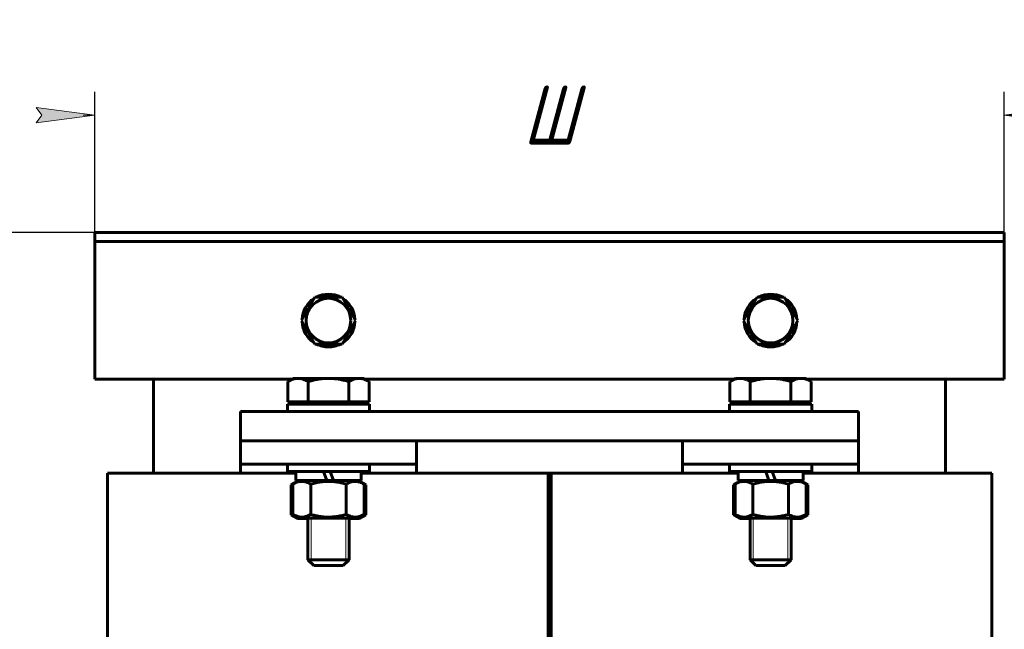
# Model space of a CAD drawing. Header units: millimetres. Extents: x 0 to 297, y 0 to 420.
# Tile 4 of 5: x 104 to 188, y 191 to 243. Entities that reach past the tile are written whole.
import ezdxf

# ---------------------------------------------------------------- set-up
doc = ezdxf.new("R2010")
doc.units = ezdxf.units.MM
doc.linetypes.add('K5LT_BASIC', pattern=[0])
doc.linetypes.add('K5LT_THIN', pattern=[0])
doc.layers.add('Системный слой', color=7, linetype='Continuous')
doc.styles.add('KDIMTEXTSTYLE', font='GOST_AU.SHX', dxfattribs={"width": 0.96, "oblique": 15, "height": 5})
doc.dimstyles.new('KDIMSTYLE (0.25)', dxfattribs={"dimtxt": 5, "dimasz": 1, "dimexe": 2, "dimexo": 0, "dimgap": 1, "dimtad": 1, "dimlfac": 4, "dimtxsty": 'KDIMTEXTSTYLE', "dimsah": 1, "dimcen": 0, "dimdle": 1, "dimadec": 0, "dimazin": 0, "dimtfac": 0.667, "dimtmove": 0, "dimatfit": 3, "dimfxl": 1, "dimtvp": 1, "dimtolj": 1, "dimtzin": 0, "dimarcsym": 0})

# ---------------------------------------------------------------- blocks, each defined once
blk = doc.blocks.new('U1')
at = {"layer": 'Системный слой', "color": 150, "linetype": 'K5LT_BASIC', "lineweight": 60, "true_color": 0x0080ff}
for p, q in [((130.2, 203.875), (127.568, 203.875)), ((133.118, 203.875), (130.759, 203.875))]:
    blk.add_line(p, q, dxfattribs=at)
blk = doc.blocks.new('U2')
at = {"layer": 'Системный слой', "color": 150, "linetype": 'K5LT_BASIC', "lineweight": 60, "true_color": 0x0080ff}
for p, q in [((167.875, 203.875), (165.243, 203.875)), ((170.793, 203.875), (168.434, 203.875))]:
    blk.add_line(p, q, dxfattribs=at)
blk = doc.blocks.new('U10')
at = {"layer": 'Системный слой', "color": 150, "linetype": 'K5LT_BASIC', "lineweight": 60, "true_color": 0x0080ff}
for p, q in [((126.843, 210.375), (130.343, 210.375)), ((130.343, 210.375), (133.843, 210.375))]:
    blk.add_line(p, q, dxfattribs=at)
blk = doc.blocks.new('U12')
at = {"layer": 'Системный слой', "color": 150, "linetype": 'K5LT_BASIC', "lineweight": 60, "true_color": 0x0080ff}
for p, q in [((160.73, 204.5), (165.243, 204.5)), ((170.793, 204.5), (175.305, 204.5))]:
    blk.add_line(p, q, dxfattribs=at)
blk = doc.blocks.new('U13')
at = {"layer": 'Системный слой', "color": 150, "linetype": 'K5LT_BASIC', "lineweight": 60, "true_color": 0x0080ff}
for p, q in [((123.055, 204.5), (127.568, 204.5)), ((133.118, 204.5), (137.63, 204.5))]:
    blk.add_line(p, q, dxfattribs=at)
blk = doc.blocks.new('U14')
at = {"layer": 'Системный слой', "color": 150, "linetype": 'K5LT_BASIC', "lineweight": 60, "true_color": 0x0080ff}
for p, q in [((110.43, 212.5), (127.213, 212.5)), ((133.473, 212.5), (164.888, 212.5)), ((171.148, 212.5), (187.93, 212.5))]:
    blk.add_line(p, q, dxfattribs=at)
blk = doc.blocks.new('U15')
at = {"layer": 'Системный слой', "color": 150, "linetype": 'K5LT_BASIC', "lineweight": 60, "true_color": 0x0080ff}
for p, q in [((168.018, 204.625), (164.518, 204.625)), ((171.518, 204.625), (168.018, 204.625))]:
    blk.add_line(p, q, dxfattribs=at)
blk = doc.blocks.new('U23')
at = {"layer": 'Системный слой', "color": 150, "linetype": 'K5LT_BASIC', "lineweight": 60, "true_color": 0x0080ff}
for p, q in [((130.343, 204.625), (126.843, 204.625)), ((133.843, 204.625), (130.343, 204.625))]:
    blk.add_line(p, q, dxfattribs=at)
blk = doc.blocks.new('U24')
at = {"layer": 'Системный слой', "color": 150, "linetype": 'K5LT_BASIC', "lineweight": 60, "true_color": 0x0080ff}
for p, q in [((164.518, 210.375), (168.018, 210.375)), ((168.018, 210.375), (171.518, 210.375))]:
    blk.add_line(p, q, dxfattribs=at)
blk = doc.blocks.new('U28')
at = {"layer": 'Системный слой', "color": 150, "linetype": 'K5LT_BASIC', "lineweight": 60, "true_color": 0x0080ff}
for start, end in [(122.73396, 177.26604), (62.73396, 117.26604), (2.73396, 57.26604), (182.73396, 237.26604), (302.73396, 357.26604), (242.73396, 270), (270, 297.26604)]:
    blk.add_arc((130.343, 217.5), 2.25, start, end, dxfattribs=at)
blk = doc.blocks.new('U30')
at = {"layer": 'Системный слой', "color": 150, "linetype": 'K5LT_BASIC', "lineweight": 60, "true_color": 0x0080ff}
for p, q in [((164.843, 200.95), (165.042, 200.846)), ((165.042, 200.846), (165.243, 200.768)), ((165.243, 200.768), (165.447, 200.719))]:
    blk.add_line(p, q, dxfattribs=at)
blk = doc.blocks.new('U31')
at = {"layer": 'Системный слой', "color": 150, "linetype": 'K5LT_BASIC', "lineweight": 60, "true_color": 0x0080ff}
for p, q in [((165.405, 200.625), (166.268, 200.625)), ((169.768, 200.625), (170.63, 200.625))]:
    blk.add_line(p, q, dxfattribs=at)
blk = doc.blocks.new('U32')
at = {"layer": 'Системный слой', "color": 150, "linetype": 'K5LT_BASIC', "lineweight": 60, "true_color": 0x0080ff}
for p, q in [((170.588, 200.719), (170.793, 200.768)), ((170.793, 200.768), (170.994, 200.846)), ((170.994, 200.846), (171.193, 200.95))]:
    blk.add_line(p, q, dxfattribs=at)
blk = doc.blocks.new('U33')
at = {"layer": 'Системный слой', "color": 150, "linetype": 'K5LT_BASIC', "lineweight": 60, "true_color": 0x0080ff}
for p, q in [((164.926, 203.546), (164.843, 203.5)), ((165.009, 203.588), (164.926, 203.546)), ((165.094, 203.626), (165.009, 203.588))]:
    blk.add_line(p, q, dxfattribs=at)
blk = doc.blocks.new('U34')
at = {"layer": 'Системный слой', "color": 150, "linetype": 'K5LT_BASIC', "lineweight": 60, "true_color": 0x0080ff}
for p, q in [((171.027, 203.588), (170.942, 203.626)), ((171.11, 203.546), (171.027, 203.588)), ((171.193, 203.5), (171.11, 203.546))]:
    blk.add_line(p, q, dxfattribs=at)
blk = doc.blocks.new('U35')
at = {"layer": 'Системный слой', "color": 150, "linetype": 'K5LT_BASIC', "lineweight": 60, "true_color": 0x0080ff}
for p, q in [((165.405, 203.825), (165.438, 203.825)), ((170.598, 203.825), (170.63, 203.825))]:
    blk.add_line(p, q, dxfattribs=at)
blk = doc.blocks.new('U36')
at = {"layer": 'Системный слой', "color": 150, "linetype": 'K5LT_BASIC', "lineweight": 60, "true_color": 0x0080ff}
for p, q in [((127.168, 200.95), (127.367, 200.846)), ((127.367, 200.846), (127.568, 200.768)), ((127.568, 200.768), (127.772, 200.719))]:
    blk.add_line(p, q, dxfattribs=at)
blk = doc.blocks.new('U37')
at = {"layer": 'Системный слой', "color": 150, "linetype": 'K5LT_BASIC', "lineweight": 60, "true_color": 0x0080ff}
for p, q in [((127.73, 200.625), (128.593, 200.625)), ((132.093, 200.625), (132.955, 200.625))]:
    blk.add_line(p, q, dxfattribs=at)
blk = doc.blocks.new('U38')
at = {"layer": 'Системный слой', "color": 150, "linetype": 'K5LT_BASIC', "lineweight": 60, "true_color": 0x0080ff}
for p, q in [((132.913, 200.719), (133.118, 200.768)), ((133.118, 200.768), (133.319, 200.846)), ((133.319, 200.846), (133.518, 200.95))]:
    blk.add_line(p, q, dxfattribs=at)
blk = doc.blocks.new('U39')
at = {"layer": 'Системный слой', "color": 150, "linetype": 'K5LT_BASIC', "lineweight": 60, "true_color": 0x0080ff}
for p, q in [((127.251, 203.546), (127.168, 203.5)), ((127.334, 203.588), (127.251, 203.546)), ((127.419, 203.626), (127.334, 203.588))]:
    blk.add_line(p, q, dxfattribs=at)
blk = doc.blocks.new('U40')
at = {"layer": 'Системный слой', "color": 150, "linetype": 'K5LT_BASIC', "lineweight": 60, "true_color": 0x0080ff}
for p, q in [((133.352, 203.588), (133.267, 203.626)), ((133.435, 203.546), (133.352, 203.588)), ((133.518, 203.5), (133.435, 203.546))]:
    blk.add_line(p, q, dxfattribs=at)
blk = doc.blocks.new('U41')
at = {"layer": 'Системный слой', "color": 150, "linetype": 'K5LT_BASIC', "lineweight": 60, "true_color": 0x0080ff}
for p, q in [((127.73, 203.825), (127.763, 203.825)), ((132.923, 203.825), (132.955, 203.825))]:
    blk.add_line(p, q, dxfattribs=at)
blk = doc.blocks.new('U42')
at = {"layer": 'Системный слой', "color": 150, "linetype": 'K5LT_BASIC', "lineweight": 60, "true_color": 0x0080ff}
for start, end in [(122.73396, 177.26604), (62.73396, 117.26604), (2.73396, 57.26604), (182.73396, 237.26604), (302.73396, 357.26604), (242.73396, 270), (270, 297.26604)]:
    blk.add_arc((168.018, 217.5), 2.25, start, end, dxfattribs=at)
blk = doc.blocks.new('KDIMARROW_01')
at = {"layer": 'Системный слой'}
blk.add_hatch(color=0, dxfattribs=at).paths.add_polyline_path([(-5, -0.658), (0, 0), (-5, 0.658), (-4.5, 0)])
at = {"layer": 'Системный слой', "color": 0, "linetype": 'K5LT_THIN', "lineweight": 18}
for p, q in [((-4.5, 0), (-5, 0.658)), ((-5, 0.658), (0, 0)), ((0, 0), (-5, -0.658)), ((-5, -0.658), (-4.5, 0)), ((0, 0), (-1, 0))]:
    blk.add_line(p, q, dxfattribs=at)

msp = doc.modelspace()

# ---------------------------------------------------------------- linework, layer by layer
at = {"layer": 'Системный слой', "color": 150, "linetype": 'K5LT_BASIC', "lineweight": 60, "true_color": 0x0080ff}
for p, q in [((110.4304, 224.9998), (110.4304, 224.2498)), ((110.4304, 224.9998), (187.9304, 224.9998)), ((187.9304, 224.9998), (187.9304, 224.2498)), ((110.4304, 224.2498), (187.9304, 224.2498)), ((110.4304, 224.2498), (110.4304, 223.4998)), ((187.9304, 224.2498), (187.9304, 223.4998)), ((110.4304, 223.4998), (110.4304, 212.4998)), ((187.9304, 223.4998), (187.9304, 212.4998)), ((128.0335, 217.4998), (129.1882, 219.4998)), ((129.1882, 219.4998), (131.4976, 219.4998)), ((131.4976, 219.4998), (132.6523, 217.4998)), ((165.7085, 217.4998), (166.8632, 219.4998)), ((166.8632, 219.4998), (169.1726, 219.4998)), ((169.1726, 219.4998), (170.3273, 217.4998)), ((129.1882, 215.4998), (128.0335, 217.4998)), ((132.6523, 217.4998), (131.4976, 215.4998)), ((166.8632, 215.4998), (165.7085, 217.4998)), ((170.3273, 217.4998), (169.1726, 215.4998)), ((131.4976, 215.4998), (129.1882, 215.4998)), ((169.1726, 215.4998), (166.8632, 215.4998)), ((115.4304, 204.4998), (115.4304, 212.4998)), ((126.8788, 212.3068), (127.3429, 212.5748)), ((126.8788, 210.5748), (126.8788, 212.3068)), ((127.7449, 212.5748), (127.3429, 212.5748)), ((130.3429, 212.5748), (127.7449, 212.5748)), ((128.6109, 210.5748), (128.6109, 212.3068)), ((132.941, 212.5748), (130.3429, 212.5748)), ((132.075, 210.5748), (132.075, 212.3068)), ((133.3429, 212.5748), (132.941, 212.5748)), ((133.8071, 212.3068), (133.3429, 212.5748)), ((133.8071, 210.5748), (133.8071, 212.3068)), ((164.5538, 212.3068), (165.0179, 212.5748)), ((164.5538, 210.5748), (164.5538, 212.3068)), ((165.4199, 212.5748), (165.0179, 212.5748)), ((168.0179, 212.5748), (165.4199, 212.5748)), ((166.2859, 210.5748), (166.2859, 212.3068)), ((170.616, 212.5748), (168.0179, 212.5748)), ((169.75, 210.5748), (169.75, 212.3068)), ((171.0179, 212.5748), (170.616, 212.5748)), ((171.4821, 212.3068), (171.0179, 212.5748)), ((171.4821, 210.5748), (171.4821, 212.3068)), ((182.9304, 204.4998), (182.9304, 212.4998)), ((126.8429, 209.7498), (126.8429, 210.3748)), ((127.7449, 210.5748), (126.8788, 210.5748)), ((127.3429, 210.3748), (127.3429, 210.5748)), ((128.6109, 210.5748), (127.7449, 210.5748)), ((130.3429, 210.5748), (128.6109, 210.5748)), ((132.075, 210.5748), (130.3429, 210.5748)), ((132.941, 210.5748), (132.075, 210.5748)), ((133.8071, 210.5748), (132.941, 210.5748)), ((133.3429, 210.3748), (133.3429, 210.5748)), ((133.8429, 209.7498), (133.8429, 210.3748)), ((164.5179, 209.7498), (164.5179, 210.3748)), ((165.4199, 210.5748), (164.5538, 210.5748)), ((165.0179, 210.3748), (165.0179, 210.5748)), ((166.2859, 210.5748), (165.4199, 210.5748)), ((168.0179, 210.5748), (166.2859, 210.5748)), ((169.75, 210.5748), (168.0179, 210.5748)), ((170.616, 210.5748), (169.75, 210.5748)), ((171.4821, 210.5748), (170.616, 210.5748)), ((171.0179, 210.3748), (171.0179, 210.5748)), ((171.5179, 209.7498), (171.5179, 210.3748)), ((122.8429, 209.7498), (175.5179, 209.7498)), ((122.8429, 207.2498), (122.8429, 209.7498)), ((175.5179, 207.2498), (175.5179, 209.7498)), ((122.8429, 207.2498), (137.8429, 207.2498)), ((122.8429, 207.2498), (122.8429, 205.2498)), ((122.8429, 207.2498), (175.5179, 207.2498)), ((137.8429, 207.2498), (137.8429, 205.2498)), ((160.5179, 207.2498), (160.5179, 205.2498)), ((160.5179, 207.2498), (175.5179, 207.2498)), ((175.5179, 207.2498), (175.5179, 205.2498)), ((122.8429, 205.2498), (137.8429, 205.2498)), ((122.8429, 205.2498), (122.8429, 204.4998)), ((126.8429, 205.2498), (126.8429, 204.6248)), ((133.8429, 205.2498), (133.8429, 204.6248)), ((137.8429, 205.2498), (137.8429, 204.4998)), ((160.5179, 205.2498), (160.5179, 204.4998)), ((160.5179, 205.2498), (175.5179, 205.2498)), ((164.5179, 205.2498), (164.5179, 204.6248)), ((171.5179, 205.2498), (171.5179, 204.6248)), ((175.5179, 205.2498), (175.5179, 204.4998)), ((111.5054, 204.4998), (112.1654, 204.4998)), ((111.5054, 160.4998), (111.5054, 204.4998)), ((112.1654, 204.4998), (122.0654, 204.4998)), ((122.0654, 204.4998), (123.0554, 204.4998)), ((127.5679, 204.6248), (127.5679, 203.8748)), ((130.2001, 203.8748), (129.9271, 204.6248)), ((130.7588, 203.8748), (130.4858, 204.6248)), ((133.1179, 204.6248), (133.1179, 203.8748)), ((137.6304, 204.4998), (138.6204, 204.4998)), ((138.6204, 204.4998), (148.5204, 204.4998)), ((148.5204, 204.4998), (149.0554, 204.4998)), ((149.0554, 162.2498), (149.0554, 204.4998)), ((149.3054, 204.4998), (149.0554, 204.4998)), ((149.3054, 204.4998), (149.8404, 204.4998)), ((149.3054, 162.2498), (149.3054, 204.4998)), ((149.8404, 204.4998), (159.7404, 204.4998)), ((159.7404, 204.4998), (160.7304, 204.4998)), ((165.2429, 204.6248), (165.2429, 203.8748)), ((167.8751, 203.8748), (167.6021, 204.6248)), ((168.4338, 203.8748), (168.1608, 204.6248)), ((170.7929, 204.6248), (170.7929, 203.8748)), ((175.3054, 204.4998), (176.2954, 204.4998)), ((176.2954, 204.4998), (186.1954, 204.4998)), ((186.1954, 204.4998), (186.8554, 204.4998)), ((186.8554, 160.4998), (186.8554, 204.4998)), ((127.7304, 203.8248), (127.1675, 203.4998)), ((127.1675, 203.4998), (127.1675, 200.9498)), ((127.8492, 203.8748), (127.3119, 203.5646)), ((127.3119, 203.5646), (127.3119, 200.985)), ((128.8274, 203.5646), (128.8274, 200.985)), ((130.2001, 203.8748), (130.7588, 203.8748)), ((131.8585, 203.5646), (131.8585, 200.985)), ((132.8367, 203.8748), (133.374, 203.5646)), ((132.9554, 203.8248), (133.5184, 203.4998)), ((133.374, 203.5646), (133.374, 200.985)), ((133.5184, 203.4998), (133.5184, 200.9498)), ((165.4054, 203.8248), (164.8425, 203.4998)), ((164.8425, 203.4998), (164.8425, 200.9498)), ((165.5242, 203.8748), (164.9869, 203.5646)), ((164.9869, 203.5646), (164.9869, 200.985)), ((166.5024, 203.5646), (166.5024, 200.985)), ((167.8751, 203.8748), (168.4338, 203.8748)), ((169.5335, 203.5646), (169.5335, 200.985)), ((170.5117, 203.8748), (171.049, 203.5646)), ((170.6304, 203.8248), (171.1934, 203.4998)), ((171.049, 203.5646), (171.049, 200.985)), ((171.1934, 203.4998), (171.1934, 200.9498)), ((127.1675, 200.9498), (127.7304, 200.6248)), ((127.3119, 200.985), (127.8492, 200.6748)), ((127.8492, 200.6748), (132.8367, 200.6748)), ((128.5929, 200.6748), (128.5929, 197.1248)), ((132.0929, 200.6748), (132.0929, 197.1248)), ((133.374, 200.985), (132.8367, 200.6748)), ((133.5184, 200.9498), (132.9554, 200.6248)), ((164.8425, 200.9498), (165.4054, 200.6248)), ((164.9869, 200.985), (165.5242, 200.6748)), ((165.5242, 200.6748), (170.5117, 200.6748)), ((166.2679, 200.6748), (166.2679, 197.1248)), ((169.7679, 200.6748), (169.7679, 197.1248)), ((171.049, 200.985), (170.5117, 200.6748)), ((171.1934, 200.9498), (170.6304, 200.6248)), ((132.0929, 197.1248), (128.5929, 197.1248)), ((128.5929, 197.1248), (129.0929, 196.6248)), ((131.5929, 196.6248), (129.0929, 196.6248)), ((132.0929, 197.1248), (131.5929, 196.6248)), ((169.7679, 197.1248), (166.2679, 197.1248)), ((166.2679, 197.1248), (166.7679, 196.6248)), ((169.2679, 196.6248), (166.7679, 196.6248)), ((169.7679, 197.1248), (169.2679, 196.6248))]:
    msp.add_line(p, q, dxfattribs=at)
at = {"layer": 'Системный слой', "color": 7, "linetype": 'K5LT_THIN', "lineweight": 18}
for p, q in [((128.8636, 200.6748), (128.8636, 197.1248)), ((131.8223, 200.6748), (131.8223, 197.1248)), ((166.5386, 200.6748), (166.5386, 197.1248)), ((169.4973, 200.6748), (169.4973, 197.1248)), ((128.8636, 197.1248), (128.8636, 196.8542)), ((131.8223, 197.1248), (131.8223, 196.8542)), ((166.5386, 197.1248), (166.5386, 196.8542)), ((169.4973, 197.1248), (169.4973, 196.8542))]:
    msp.add_line(p, q, dxfattribs=at)
at = {"layer": 'Системный слой', "color": 150, "linetype": 'K5LT_BASIC', "lineweight": 60, "true_color": 0x0080ff}
for centre in [(130.3429, 217.4998), (168.0179, 217.4998)]:
    msp.add_circle(centre, 1.9, dxfattribs=at)
for points, knots in [([(127.7449, 212.5748), (127.7048, 212.5748), (127.6264, 212.5712), (127.501, 212.5541), (127.3641, 212.5224), (127.2304, 212.4776), (127.0665, 212.4089), (126.9549, 212.3508), (126.8788, 212.3068)], [0, 0, 0, 0, 1.2286886, 2.4079734, 3.8571296, 5.4619354, 6.5689744, 9, 9, 9, 9]), ([(128.6109, 212.3068), (128.5532, 212.3401), (128.4641, 212.3878), (128.3429, 212.4431), (128.2365, 212.4856), (128.1182, 212.5239), (127.9871, 212.5545), (127.8628, 212.5713), (127.7816, 212.5748), (127.7449, 212.5748)], [0, 0, 0, 0, 2.0481161, 3.1453918, 4.2420772, 5.7514984, 7.2307379, 8.7473389, 10, 10, 10, 10]), ([(130.3429, 212.5748), (130.2946, 212.5748), (130.1978, 212.5734), (130.0523, 212.5674), (129.9073, 212.5573), (129.7261, 212.5398), (129.5095, 212.511), (129.22, 212.46), (128.9201, 212.3923), (128.7055, 212.3342), (128.6109, 212.3068)], [0, 0, 0, 0, 1.8184641, 3.6369281, 5.4553922, 7.2738563, 10.4656914, 13.6575265, 18.3042162, 22, 22, 22, 22]), ([(132.075, 212.3068), (132.0383, 212.3174), (131.9428, 212.3444), (131.7582, 212.3929), (131.501, 212.4525), (131.2317, 212.5025), (130.9808, 212.5374), (130.8041, 212.5553), (130.6624, 212.5654), (130.5559, 212.5708), (130.4493, 212.5741), (130.3784, 212.5748), (130.3429, 212.5748)], [0, 0, 0, 0, 1.432862, 3.7254411, 7.1643098, 11.3382807, 14.0037105, 16.6691403, 18.0018553, 19.3345702, 20.6672851, 22, 22, 22, 22]), ([(132.941, 212.5748), (132.901, 212.5748), (132.8225, 212.5712), (132.6972, 212.5541), (132.5602, 212.5224), (132.4265, 212.4776), (132.2626, 212.4089), (132.151, 212.3508), (132.075, 212.3068)], [0, 0, 0, 0, 1.2286886, 2.4079734, 3.8571296, 5.4619354, 6.5689744, 9, 9, 9, 9]), ([(133.8071, 212.3068), (133.7494, 212.3401), (133.6603, 212.3878), (133.5391, 212.4431), (133.4326, 212.4856), (133.3144, 212.5239), (133.1832, 212.5545), (133.0589, 212.5713), (132.9778, 212.5748), (132.941, 212.5748)], [0, 0, 0, 0, 2.0481161, 3.1453918, 4.2420772, 5.7514984, 7.2307379, 8.7473389, 10, 10, 10, 10]), ([(165.4199, 212.5748), (165.3798, 212.5748), (165.3014, 212.5712), (165.176, 212.5541), (165.0391, 212.5224), (164.9054, 212.4776), (164.7415, 212.4089), (164.6299, 212.3508), (164.5538, 212.3068)], [0, 0, 0, 0, 1.2286886, 2.4079734, 3.8571296, 5.4619354, 6.5689744, 9, 9, 9, 9]), ([(166.2859, 212.3068), (166.2282, 212.3401), (166.1391, 212.3878), (166.0179, 212.4431), (165.9115, 212.4856), (165.7932, 212.5239), (165.6621, 212.5545), (165.5378, 212.5713), (165.4566, 212.5748), (165.4199, 212.5748)], [0, 0, 0, 0, 2.0481161, 3.1453918, 4.2420772, 5.7514984, 7.2307379, 8.7473389, 10, 10, 10, 10]), ([(168.0179, 212.5748), (167.9696, 212.5748), (167.8728, 212.5734), (167.7273, 212.5674), (167.5823, 212.5573), (167.4011, 212.5398), (167.1845, 212.511), (166.895, 212.46), (166.5951, 212.3923), (166.3805, 212.3342), (166.2859, 212.3068)], [0, 0, 0, 0, 1.8184641, 3.6369281, 5.4553922, 7.2738563, 10.4656914, 13.6575265, 18.3042162, 22, 22, 22, 22]), ([(169.75, 212.3068), (169.7133, 212.3174), (169.6178, 212.3444), (169.4332, 212.3929), (169.176, 212.4525), (168.9067, 212.5025), (168.6558, 212.5374), (168.4791, 212.5553), (168.3374, 212.5654), (168.2309, 212.5708), (168.1243, 212.5741), (168.0534, 212.5748), (168.0179, 212.5748)], [0, 0, 0, 0, 1.432862, 3.7254411, 7.1643098, 11.3382807, 14.0037105, 16.6691403, 18.0018553, 19.3345702, 20.6672851, 22, 22, 22, 22]), ([(170.616, 212.5748), (170.576, 212.5748), (170.4975, 212.5712), (170.3722, 212.5541), (170.2352, 212.5224), (170.1015, 212.4776), (169.9376, 212.4089), (169.826, 212.3508), (169.75, 212.3068)], [0, 0, 0, 0, 1.2286886, 2.4079734, 3.8571296, 5.4619354, 6.5689744, 9, 9, 9, 9]), ([(171.4821, 212.3068), (171.4244, 212.3401), (171.3353, 212.3878), (171.2141, 212.4431), (171.1076, 212.4856), (170.9894, 212.5239), (170.8582, 212.5545), (170.7339, 212.5713), (170.6528, 212.5748), (170.616, 212.5748)], [0, 0, 0, 0, 2.0481161, 3.1453918, 4.2420772, 5.7514984, 7.2307379, 8.7473389, 10, 10, 10, 10]), ([(128.8274, 203.5646), (128.7607, 203.6031), (128.651, 203.6602), (128.5037, 203.7201), (128.3891, 203.7563), (128.2858, 203.78), (128.188, 203.7942), (128.0958, 203.7999), (128.0074, 203.7984), (127.9229, 203.7906), (127.8278, 203.7749), (127.7088, 203.7453), (127.5314, 203.6817), (127.3958, 203.613), (127.3119, 203.5646)], [0, 0, 0, 0, 2.0319395, 3.3116335, 4.3966445, 5.4235888, 6.3505892, 7.2627125, 8.1217438, 8.9347975, 9.734458, 10.9154083, 12.4404773, 15, 15, 15, 15]), ([(131.8585, 203.5646), (131.7879, 203.5849), (131.6074, 203.6343), (131.2795, 203.71), (130.9495, 203.763), (130.6948, 203.7864), (130.553, 203.7946), (130.4611, 203.7977), (130.3841, 203.799), (130.3012, 203.7992), (130.1973, 203.7973), (130.0725, 203.7916), (129.8933, 203.7785), (129.6337, 203.7482), (129.338, 203.6944), (129.0609, 203.6294), (128.905, 203.587), (128.8274, 203.5646)], [0, 0, 0, 0, 3.1522963, 8.0240269, 14.4303577, 17.4742998, 18.9962709, 20.5182419, 21.4098548, 22.3014677, 24.0846935, 25.8679193, 27.6511451, 31.7925039, 37.0725247, 40.5362624, 44, 44, 44, 44]), ([(133.374, 203.5646), (133.3073, 203.6031), (133.1976, 203.6602), (133.0503, 203.7201), (132.9357, 203.7563), (132.8325, 203.78), (132.7347, 203.7942), (132.6424, 203.7999), (132.554, 203.7984), (132.4696, 203.7906), (132.3744, 203.7749), (132.2554, 203.7453), (132.0781, 203.6817), (131.9424, 203.613), (131.8585, 203.5646)], [0, 0, 0, 0, 2.0319395, 3.3116335, 4.3966445, 5.4235888, 6.3505892, 7.2627125, 8.1217438, 8.9347975, 9.734458, 10.9154083, 12.4404773, 15, 15, 15, 15]), ([(166.5024, 203.5646), (166.4357, 203.6031), (166.326, 203.6602), (166.1787, 203.7201), (166.0641, 203.7563), (165.9608, 203.78), (165.863, 203.7942), (165.7708, 203.7999), (165.6824, 203.7984), (165.5979, 203.7906), (165.5028, 203.7749), (165.3838, 203.7453), (165.2064, 203.6817), (165.0708, 203.613), (164.9869, 203.5646)], [0, 0, 0, 0, 2.0319395, 3.3116335, 4.3966445, 5.4235888, 6.3505892, 7.2627125, 8.1217438, 8.9347975, 9.734458, 10.9154083, 12.4404773, 15, 15, 15, 15]), ([(169.5335, 203.5646), (169.4629, 203.5849), (169.2824, 203.6343), (168.9545, 203.71), (168.6245, 203.763), (168.3698, 203.7864), (168.228, 203.7946), (168.1361, 203.7977), (168.0591, 203.799), (167.9762, 203.7992), (167.8723, 203.7973), (167.7475, 203.7916), (167.5683, 203.7785), (167.3087, 203.7482), (167.013, 203.6944), (166.7359, 203.6294), (166.58, 203.587), (166.5024, 203.5646)], [0, 0, 0, 0, 3.1522963, 8.0240269, 14.4303577, 17.4742998, 18.9962709, 20.5182419, 21.4098548, 22.3014677, 24.0846935, 25.8679193, 27.6511451, 31.7925039, 37.0725247, 40.5362624, 44, 44, 44, 44]), ([(171.049, 203.5646), (170.9823, 203.6031), (170.8726, 203.6602), (170.7253, 203.7201), (170.6107, 203.7563), (170.5075, 203.78), (170.4097, 203.7942), (170.3174, 203.7999), (170.229, 203.7984), (170.1446, 203.7906), (170.0494, 203.7749), (169.9304, 203.7453), (169.7531, 203.6817), (169.6174, 203.613), (169.5335, 203.5646)], [0, 0, 0, 0, 2.0319395, 3.3116335, 4.3966445, 5.4235888, 6.3505892, 7.2627125, 8.1217438, 8.9347975, 9.734458, 10.9154083, 12.4404773, 15, 15, 15, 15]), ([(127.3119, 200.985), (127.3786, 200.9465), (127.4883, 200.8894), (127.6356, 200.8295), (127.7502, 200.7933), (127.8534, 200.7696), (127.9512, 200.7554), (128.0435, 200.7497), (128.1319, 200.7512), (128.2163, 200.759), (128.3115, 200.7746), (128.4305, 200.8043), (128.6078, 200.8679), (128.7435, 200.9366), (128.8274, 200.985)], [0, 0, 0, 0, 2.0319395, 3.3116335, 4.3966445, 5.4235888, 6.3505892, 7.2627125, 8.1217438, 8.9347975, 9.734458, 10.9154083, 12.4404773, 15, 15, 15, 15]), ([(128.8274, 200.985), (128.898, 200.9646), (129.0785, 200.9153), (129.4064, 200.8396), (129.7364, 200.7866), (129.9911, 200.7632), (130.1329, 200.755), (130.2248, 200.7518), (130.3018, 200.7506), (130.3847, 200.7504), (130.4886, 200.7523), (130.6134, 200.758), (130.7926, 200.7711), (131.0522, 200.8014), (131.3479, 200.8552), (131.625, 200.9202), (131.7809, 200.9626), (131.8585, 200.985)], [0, 0, 0, 0, 3.1522963, 8.0240269, 14.4303577, 17.4742998, 18.9962709, 20.5182419, 21.4098548, 22.3014677, 24.0846935, 25.8679193, 27.6511451, 31.7925039, 37.0725247, 40.5362624, 44, 44, 44, 44]), ([(131.8585, 200.985), (131.9252, 200.9465), (132.0349, 200.8894), (132.1822, 200.8295), (132.2968, 200.7933), (132.4001, 200.7696), (132.4979, 200.7554), (132.5901, 200.7497), (132.6785, 200.7512), (132.763, 200.759), (132.8581, 200.7746), (132.9771, 200.8043), (133.1545, 200.8679), (133.2901, 200.9366), (133.374, 200.985)], [0, 0, 0, 0, 2.0319395, 3.3116335, 4.3966445, 5.4235888, 6.3505892, 7.2627125, 8.1217438, 8.9347975, 9.734458, 10.9154083, 12.4404773, 15, 15, 15, 15]), ([(164.9869, 200.985), (165.0536, 200.9465), (165.1633, 200.8894), (165.3106, 200.8295), (165.4252, 200.7933), (165.5284, 200.7696), (165.6262, 200.7554), (165.7185, 200.7497), (165.8069, 200.7512), (165.8913, 200.759), (165.9865, 200.7746), (166.1055, 200.8043), (166.2828, 200.8679), (166.4185, 200.9366), (166.5024, 200.985)], [0, 0, 0, 0, 2.0319395, 3.3116335, 4.3966445, 5.4235888, 6.3505892, 7.2627125, 8.1217438, 8.9347975, 9.734458, 10.9154083, 12.4404773, 15, 15, 15, 15]), ([(166.5024, 200.985), (166.573, 200.9646), (166.7535, 200.9153), (167.0814, 200.8396), (167.4114, 200.7866), (167.6661, 200.7632), (167.8079, 200.755), (167.8998, 200.7518), (167.9768, 200.7506), (168.0597, 200.7504), (168.1636, 200.7523), (168.2884, 200.758), (168.4676, 200.7711), (168.7272, 200.8014), (169.0229, 200.8552), (169.3, 200.9202), (169.4559, 200.9626), (169.5335, 200.985)], [0, 0, 0, 0, 3.1522963, 8.0240269, 14.4303577, 17.4742998, 18.9962709, 20.5182419, 21.4098548, 22.3014677, 24.0846935, 25.8679193, 27.6511451, 31.7925039, 37.0725247, 40.5362624, 44, 44, 44, 44]), ([(169.5335, 200.985), (169.6002, 200.9465), (169.7099, 200.8894), (169.8572, 200.8295), (169.9718, 200.7933), (170.0751, 200.7696), (170.1729, 200.7554), (170.2651, 200.7497), (170.3535, 200.7512), (170.438, 200.759), (170.5331, 200.7746), (170.6521, 200.8043), (170.8295, 200.8679), (170.9651, 200.9366), (171.049, 200.985)], [0, 0, 0, 0, 2.0319395, 3.3116335, 4.3966445, 5.4235888, 6.3505892, 7.2627125, 8.1217438, 8.9347975, 9.734458, 10.9154083, 12.4404773, 15, 15, 15, 15])]:
    msp.add_open_spline(points, degree=3, knots=knots, dxfattribs=at)

# ---------------------------------------------------------------- block references
at = {"layer": 'Системный слой'}
for name in ['U28', 'U42', 'U14', 'U10', 'U24', 'U13', 'U23', 'U12', 'U15', 'U39', 'U1', 'U41', 'U40', 'U33', 'U2', 'U35', 'U34', 'U36', 'U37', 'U38', 'U30', 'U31', 'U32']:
    msp.add_blockref(name, (0, 0), dxfattribs=at)

# ---------------------------------------------------------------- dimensions: what is measured, and where the dimension line sits
at = {"layer": 'Системный слой', "color": 7}
msp.add_linear_dim(base=(110.4304, 234.9998), p1=(187.9304, 223.4998), p2=(110.4304, 223.4998), location=(149.1804, 234.9998), text='\\H5.0;\\W0.965;\\Q15;\\H5.0;\\W0.965;\\Q15;\\Q15;Ш', dimstyle='KDIMSTYLE (0.25)', override={"dimexo": 0, "dimblk1": 'KDIMARROW_01', "dimblk2": 'KDIMARROW_01', "dimse1": 0, "dimse2": 0, "dimclrt": 7, "dimtolj": 1}, dxfattribs=at).render()
msp.add_linear_dim(base=(100.4304, 139.2498), p1=(110.4304, 224.9998), p2=(111.9304, 139.2498), angle=90, location=(100.4304, 182.1248), text='\\H5.0;\\W0.965;\\Q15;\\H5.0;\\W0.965;\\Q15;\\Q15;В', dimstyle='KDIMSTYLE (0.25)', override={"dimexo": 0, "dimblk1": 'KDIMARROW_01', "dimblk2": 'KDIMARROW_01', "dimse1": 0, "dimse2": 0, "dimclrt": 7, "dimtolj": 1}, dxfattribs=at).render()

doc.saveas('drawing.dxf')
